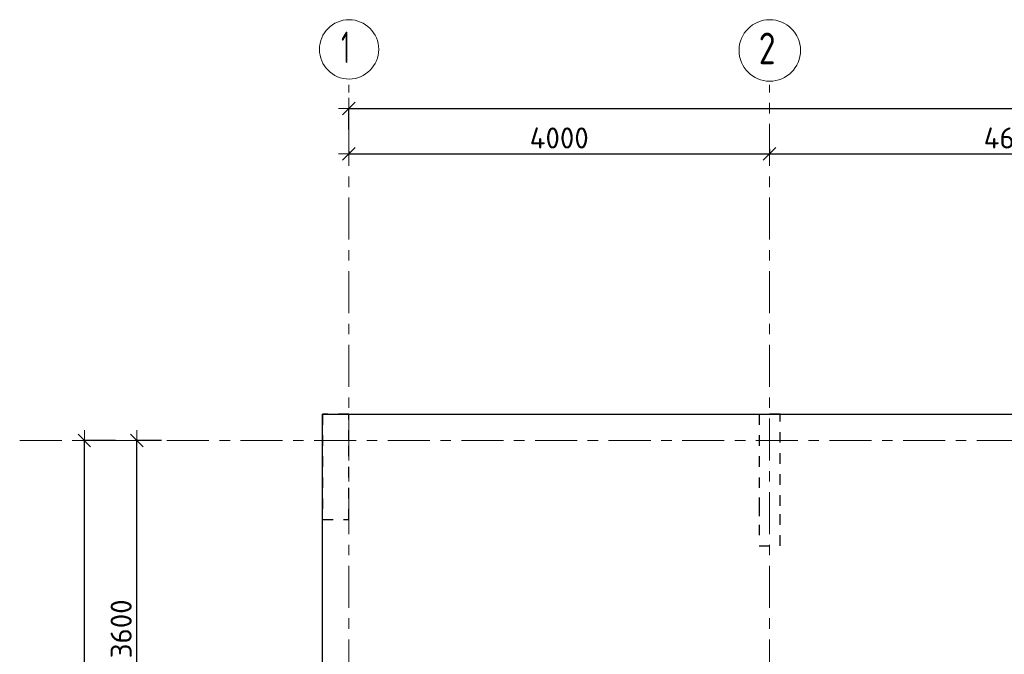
# Model space of a CAD drawing. Header units: metres. Extents: x -38 to 93, y -15 to 21.
# Tile 24 of 256: x -2.63 to 6.73, y 14.37 to 20.4. Entities that reach past the tile are written whole.
import ezdxf

# ---------------------------------------------------------------- set-up
doc = ezdxf.new("R2010")
doc.units = ezdxf.units.M
doc.header["$PDMODE"] = 65
for name, pattern in [('______11', [0.5, 0.4, -0.05, 0, -0.05]), ('______2', [0.0405, 0.03, -0.0105]), ('______5', [1.1, 0.8, -0.1, 0.1, -0.1])]:
    doc.linetypes.add(name, pattern=pattern)
for name, color, linetype, lineweight in [('XR$1$Осевая линия (1)', 7, '______5', 13), ('XR$1$Размерная линия (1)', 7, 'Continuous', 13), ('XR$4$Перекрытие (1)', 7, 'Continuous', 35)]:
    doc.layers.add(name, color=color, linetype=linetype, lineweight=lineweight)
doc.layers.add('XR$6$Стена_ бетон несущ.', color=7, linetype='Continuous', lineweight=70, true_color=0xb4b496)
doc.styles.add('ISOCPEUR', font='txt')
doc.dimstyles.new('DIMSTYLE_2', dxfattribs={"dimtxt": 0.2, "dimasz": 0.2, "dimexe": 0, "dimexo": 0, "dimgap": 0.1, "dimtad": 2, "dimdec": 0, "dimlfac": 1000, "dimrnd": 5, "dimzin": 12, "dimdsep": 46, "dimtxsty": 'ISOCPEUR', "dimblk1": 'ALL_ML_STRICH', "dimblk2": 'ALL_ML_STRICH', "dimsah": 1, "dimcen": 0, "dimclrd": 7, "dimclre": 256, "dimclrt": 7, "dimadec": 0, "dimazin": 0, "dimtfac": 1, "dimtdec": 0, "dimtix": 1, "dimtmove": 2, "dimatfit": 3, "dimfxl": 0, "dimtzin": 0, "dimlwd": 0, "dimlwe": -3, "dimarcsym": 0})
doc.dimstyles.new('DIMSTYLE_3', dxfattribs={"dimtxt": 0.2, "dimasz": 0.2, "dimexe": 0, "dimexo": 0, "dimgap": 0.1, "dimtad": 2, "dimdec": 0, "dimlfac": 1000, "dimrnd": 5, "dimzin": 12, "dimdsep": 46, "dimtxsty": 'ISOCPEUR', "dimblk1": 'ALL_ML_STRICH', "dimblk2": 'ALL_ML_STRICH', "dimsah": 1, "dimcen": 0, "dimclrd": 7, "dimclre": 256, "dimclrt": 7, "dimadec": 0, "dimazin": 0, "dimtfac": 1, "dimtdec": 0, "dimtix": 1, "dimtmove": 2, "dimatfit": 3, "dimfxl": 0, "dimtzin": 0, "dimlwd": 0, "dimlwe": -3, "dimarcsym": 0})

# ---------------------------------------------------------------- blocks, each defined once
blk = doc.blocks.new('ALL_ML_STRICH')
at = {"color": 0, "linetype": 'ByBlock', "lineweight": -2}
for p, q in [((0, -0.5), (0, 0.5)), ((-1, 0), (0.5, 0)), ((-0.3, -0.3), (0.3, 0.3))]:
    blk.add_line(p, q, dxfattribs=at)
blk = doc.blocks.new('*D4')
at = {"layer": 'DEFPOINTS', "color": 7, "linetype": 'Continuous', "lineweight": 13, "transparency": 33554687}
for p in [(-1.6986, 16.4), (-2.2938, 0), (-2.0153, 0)]:
    blk.add_point(p, dxfattribs=at)
at = {"layer": 'XR$1$Размерная линия (1)', "color": 9, "linetype": 'Continuous', "lineweight": -2, "true_color": 0xc7c7c7, "transparency": 33554687}
for p, q in [((-1.7186, 16.4), (-2.0153, 16.4)), ((-2.2738, 0), (-2.0153, 0))]:
    blk.add_line(p, q, dxfattribs=at)
at = {"layer": 'XR$1$Размерная линия (1)', "color": 7, "linetype": 'Continuous', "lineweight": -2, "transparency": 33554687}
blk.add_line((-2.0153, 0), (-2.0153, 16.4), dxfattribs=at)
at = {"layer": 'XR$1$Размерная линия (1)', "color": 7, "linetype": 'Continuous', "lineweight": 13, "transparency": 33554687, "xscale": 0.2, "yscale": 0.2, "zscale": 0.2}
for p, rotation in [((-2.0153, 16.4), 90), ((-2.0153, 0), 270)]:
    blk.add_blockref('ALL_ML_STRICH', p, dxfattribs=dict(at, rotation=rotation))
at = {"layer": 'XR$1$Размерная линия (1)', "color": 7, "linetype": 'Continuous', "lineweight": 13, "transparency": 33554687, "insert": (-2.1653, 8.22), "char_height": 0.2, "width": 1, "attachment_point": 5, "rotation": 90, "style": 'ISOCPEUR'}
blk.add_mtext('\\A1;{16400}', dxfattribs=at)
blk = doc.blocks.new('*D9')
at = {"layer": 'DEFPOINTS', "color": 7, "linetype": 'Continuous', "lineweight": 13, "transparency": 33554687}
for p in [(-1.2605, 16.4), (-1.5153, 12.8), (-1.3472, 12.8)]:
    blk.add_point(p, dxfattribs=at)
at = {"layer": 'XR$1$Размерная линия (1)', "color": 9, "linetype": 'Continuous', "lineweight": -2, "true_color": 0xc7c7c7, "transparency": 33554687}
for p, q in [((-1.2805, 16.4), (-1.5153, 16.4)), ((-1.3672, 12.8), (-1.5153, 12.8))]:
    blk.add_line(p, q, dxfattribs=at)
at = {"layer": 'XR$1$Размерная линия (1)', "color": 7, "linetype": 'Continuous', "lineweight": -2, "transparency": 33554687}
blk.add_line((-1.5153, 12.8), (-1.5153, 16.4), dxfattribs=at)
at = {"layer": 'XR$1$Размерная линия (1)', "color": 7, "linetype": 'Continuous', "lineweight": 13, "transparency": 33554687, "xscale": 0.2, "yscale": 0.2, "zscale": 0.2}
for p, rotation in [((-1.5153, 16.4), 90), ((-1.5153, 12.8), 270)]:
    blk.add_blockref('ALL_ML_STRICH', p, dxfattribs=dict(at, rotation=rotation))
at = {"layer": 'XR$1$Размерная линия (1)', "color": 7, "linetype": 'Continuous', "lineweight": 13, "transparency": 33554687, "insert": (-1.6653, 14.61), "char_height": 0.2, "width": 0.8, "attachment_point": 5, "rotation": 90, "style": 'ISOCPEUR'}
blk.add_mtext('\\A1;{3600}', dxfattribs=at)
blk = doc.blocks.new('*D10')
at = {"layer": 'DEFPOINTS', "color": 7, "linetype": 'Continuous', "lineweight": 13, "transparency": 33554687}
for p in [(0.5, 19.5574), (0.5, 19.3768), (61.6, 17.1197)]:
    blk.add_point(p, dxfattribs=at)
at = {"layer": 'XR$1$Размерная линия (1)', "color": 9, "linetype": 'Continuous', "lineweight": -2, "true_color": 0xc7c7c7, "transparency": 33554687}
for p, q in [((0.5, 19.3568), (0.5, 19.5574)), ((61.6, 17.1397), (61.6, 19.5574))]:
    blk.add_line(p, q, dxfattribs=at)
at = {"layer": 'XR$1$Размерная линия (1)', "color": 7, "linetype": 'Continuous', "lineweight": -2, "transparency": 33554687}
blk.add_line((0.5, 19.5574), (61.6, 19.5574), dxfattribs=at)
at = {"layer": 'XR$1$Размерная линия (1)', "color": 7, "linetype": 'Continuous', "lineweight": 13, "transparency": 33554687, "xscale": 0.2, "yscale": 0.2, "zscale": 0.2, "rotation": 180}
blk.add_blockref('ALL_ML_STRICH', (0.5, 19.5574), dxfattribs=at)
at = {"layer": 'XR$1$Размерная линия (1)', "color": 7, "linetype": 'Continuous', "lineweight": 13, "transparency": 33554687, "xscale": 0.2, "yscale": 0.2, "zscale": 0.2}
blk.add_blockref('ALL_ML_STRICH', (61.6, 19.5574), dxfattribs=at)
at = {"layer": 'XR$1$Размерная линия (1)', "color": 7, "linetype": 'Continuous', "lineweight": 13, "transparency": 33554687, "insert": (31.1, 19.7074), "char_height": 0.2, "width": 1, "attachment_point": 5, "style": 'ISOCPEUR'}
blk.add_mtext('\\A1;{61100}', dxfattribs=at)
blk = doc.blocks.new('*D25')
at = {"layer": 'DEFPOINTS', "color": 7, "linetype": 'Continuous', "lineweight": 13, "transparency": 33554687}
for p in [(0.5, 19.1695), (0.5, 19.1261), (4.5, 19.1912)]:
    blk.add_point(p, dxfattribs=at)
at = {"layer": 'XR$1$Размерная линия (1)', "color": 9, "linetype": 'Continuous', "lineweight": -2, "true_color": 0xc7c7c7, "transparency": 33554687}
for p, q in [((0.5, 19.1495), (0.5, 19.1261)), ((4.5, 19.1712), (4.5, 19.1261))]:
    blk.add_line(p, q, dxfattribs=at)
at = {"layer": 'XR$1$Размерная линия (1)', "color": 7, "linetype": 'Continuous', "lineweight": -2, "transparency": 33554687}
blk.add_line((0.5, 19.1261), (4.5, 19.1261), dxfattribs=at)
at = {"layer": 'XR$1$Размерная линия (1)', "color": 7, "linetype": 'Continuous', "lineweight": 13, "transparency": 33554687, "xscale": 0.2, "yscale": 0.2, "zscale": 0.2, "rotation": 180}
blk.add_blockref('ALL_ML_STRICH', (0.5, 19.1261), dxfattribs=at)
at = {"layer": 'XR$1$Размерная линия (1)', "color": 7, "linetype": 'Continuous', "lineweight": 13, "transparency": 33554687, "xscale": 0.2, "yscale": 0.2, "zscale": 0.2}
blk.add_blockref('ALL_ML_STRICH', (4.5, 19.1261), dxfattribs=at)
at = {"layer": 'XR$1$Размерная линия (1)', "color": 7, "linetype": 'Continuous', "lineweight": 13, "transparency": 33554687, "insert": (2.5, 19.2761), "char_height": 0.2, "width": 0.8, "attachment_point": 5, "style": 'ISOCPEUR'}
blk.add_mtext('\\A1;{4000}', dxfattribs=at)
blk = doc.blocks.new('*D26')
at = {"layer": 'DEFPOINTS', "color": 7, "linetype": 'Continuous', "lineweight": 13, "transparency": 33554687}
for p in [(4.5, 19.1912), (4.5, 19.1261), (9.15, 19.1262)]:
    blk.add_point(p, dxfattribs=at)
at = {"layer": 'XR$1$Размерная линия (1)', "color": 9, "linetype": 'Continuous', "lineweight": -2, "true_color": 0xc7c7c7, "transparency": 33554687}
for p, q in [((4.5, 19.1712), (4.5, 19.1261)), ((9.15, 19.1261), (9.15, 19.1261))]:
    blk.add_line(p, q, dxfattribs=at)
at = {"layer": 'XR$1$Размерная линия (1)', "color": 7, "linetype": 'Continuous', "lineweight": -2, "transparency": 33554687}
blk.add_line((4.5, 19.1261), (9.15, 19.1261), dxfattribs=at)
at = {"layer": 'XR$1$Размерная линия (1)', "color": 7, "linetype": 'Continuous', "lineweight": 13, "transparency": 33554687, "xscale": 0.2, "yscale": 0.2, "zscale": 0.2, "rotation": 180}
blk.add_blockref('ALL_ML_STRICH', (4.5, 19.1261), dxfattribs=at)
at = {"layer": 'XR$1$Размерная линия (1)', "color": 7, "linetype": 'Continuous', "lineweight": 13, "transparency": 33554687, "xscale": 0.2, "yscale": 0.2, "zscale": 0.2}
blk.add_blockref('ALL_ML_STRICH', (9.15, 19.1261), dxfattribs=at)
at = {"layer": 'XR$1$Размерная линия (1)', "color": 7, "linetype": 'Continuous', "lineweight": 13, "transparency": 33554687, "insert": (6.825, 19.2761), "char_height": 0.2, "width": 0.8, "attachment_point": 5, "style": 'ISOCPEUR'}
blk.add_mtext('\\A1;{4650}', dxfattribs=at)

msp = doc.modelspace()

# ---------------------------------------------------------------- linework, layer by layer
at = {"layer": 'XR$1$Осевая линия (1)', "color": 253, "linetype": '______11', "lineweight": 13, "true_color": 0xa0a0a0, "transparency": 33554687}
for p, q in [((0.5, -3.39), (0.5, 19.78)), ((4.5, -3.39), (4.5, 19.78)), ((-2.63, 16.4), (62.6, 16.4))]:
    msp.add_line(p, q, dxfattribs=at)
at = {"layer": 'XR$1$Осевая линия (1)', "color": 7, "linetype": 'Continuous', "lineweight": 13, "transparency": 33554687}
for centre, radius in [((0.5019, 20.1186), 0.2819), ((4.5024, 20.1081), 0.2924)]:
    msp.add_circle(centre, radius, dxfattribs=at)
at = {"layer": 'XR$4$Перекрытие (1)', "color": 7, "linetype": 'Continuous', "lineweight": 25, "transparency": 33554687}
for p, q in [((0.25, -0.2498), (0.25, 16.6502)), ((0.25, 16.6502), (7.4996, 16.6502))]:
    msp.add_line(p, q, dxfattribs=at)
at = {"layer": 'XR$6$Стена_ бетон несущ.', "color": 253, "linetype": '______2', "lineweight": -3, "true_color": 0xa0a0a0, "transparency": 33554687}
for p, q in [((0.5, 16.65), (0.25, 16.65)), ((0.25, 16.65), (0.25, 15.65)), ((0.5, 16.4), (0.5, 16.65)), ((4.4, 16.65), (4.4, 15.86)), ((4.6, 16.65), (4.4, 16.65)), ((4.6, 15.78), (4.6, 16.65)), ((0.5, 15.65), (0.5, 16.4)), ((4.4, 15.86), (4.4, 15.84)), ((4.4, 15.84), (4.4, 15.78)), ((4.4, 15.78), (4.4, 15.6)), ((4.6, 15.6), (4.6, 15.78)), ((0.25, 15.65), (0.5, 15.65)), ((4.4, 15.6), (4.4, 15.4)), ((4.6, 15.4), (4.6, 15.6)), ((4.4, 15.4), (4.6, 15.4))]:
    msp.add_line(p, q, dxfattribs=at)

# ---------------------------------------------------------------- texts
at = {"layer": 'XR$1$Осевая линия (1)', "color": 7, "linetype": 'Continuous', "lineweight": 13, "transparency": 33554687, "char_height": 0.3, "attachment_point": 7, "style": 'ISOCPEUR'}
for s, insert, width in [('\\W0.56;1', (0.4269, 19.9881), 0.233333), ('\\W0.78;2', (4.3974, 19.9776), 0.326407)]:
    msp.add_mtext(s, dxfattribs=dict(at, insert=insert, width=width))

# ---------------------------------------------------------------- dimensions: what is measured, and where the dimension line sits
at = {"layer": 'XR$1$Размерная линия (1)', "color": 7, "linetype": 'Continuous', "lineweight": 13, "transparency": 33554687}
for base, p1, p2, picture, middle in [((61.6, 19.5574), (0.5, 19.3568), (61.6, 17.1397), '*D10', (31.1, 19.7074)), ((4.5, 19.1261), (0.5, 19.1495), (4.5, 19.1712), '*D25', (2.5, 19.2761)), ((9.15, 19.1261), (4.5, 19.1712), (9.15, 19.1261), '*D26', (6.825, 19.2761))]:
    dim = msp.add_linear_dim(base=base, p1=p1, p2=p2, dimstyle='DIMSTYLE_3', override={"dimpost": '<>', "dimclrd": 7, "dimclre": 9, "dimclrt": 7, "dimlwd": 0, "dimlwe": 65533}, dxfattribs=at)
    dim.commit()
    dim.dimension.update_dxf_attribs({"geometry": picture, "text_midpoint": middle, "dimtype": 160})
for base, p1, p2, dimstyle, picture, middle in [((-2.0153, 16.4), (-2.2738, 0), (-1.7186, 16.4), 'DIMSTYLE_2', '*D4', (-2.1653, 8.22)), ((-1.5153, 16.4), (-1.3672, 12.8), (-1.2805, 16.4), 'DIMSTYLE_3', '*D9', (-1.6653, 14.61))]:
    dim = msp.add_linear_dim(base=base, p1=p1, p2=p2, angle=90, dimstyle=dimstyle, override={"dimpost": '<>', "dimclrd": 7, "dimclre": 9, "dimclrt": 7, "dimlwd": 0, "dimlwe": 65533}, dxfattribs=at)
    dim.commit()
    dim.dimension.update_dxf_attribs({"geometry": picture, "text_midpoint": middle, "dimtype": 160})

doc.saveas('drawing.dxf')
